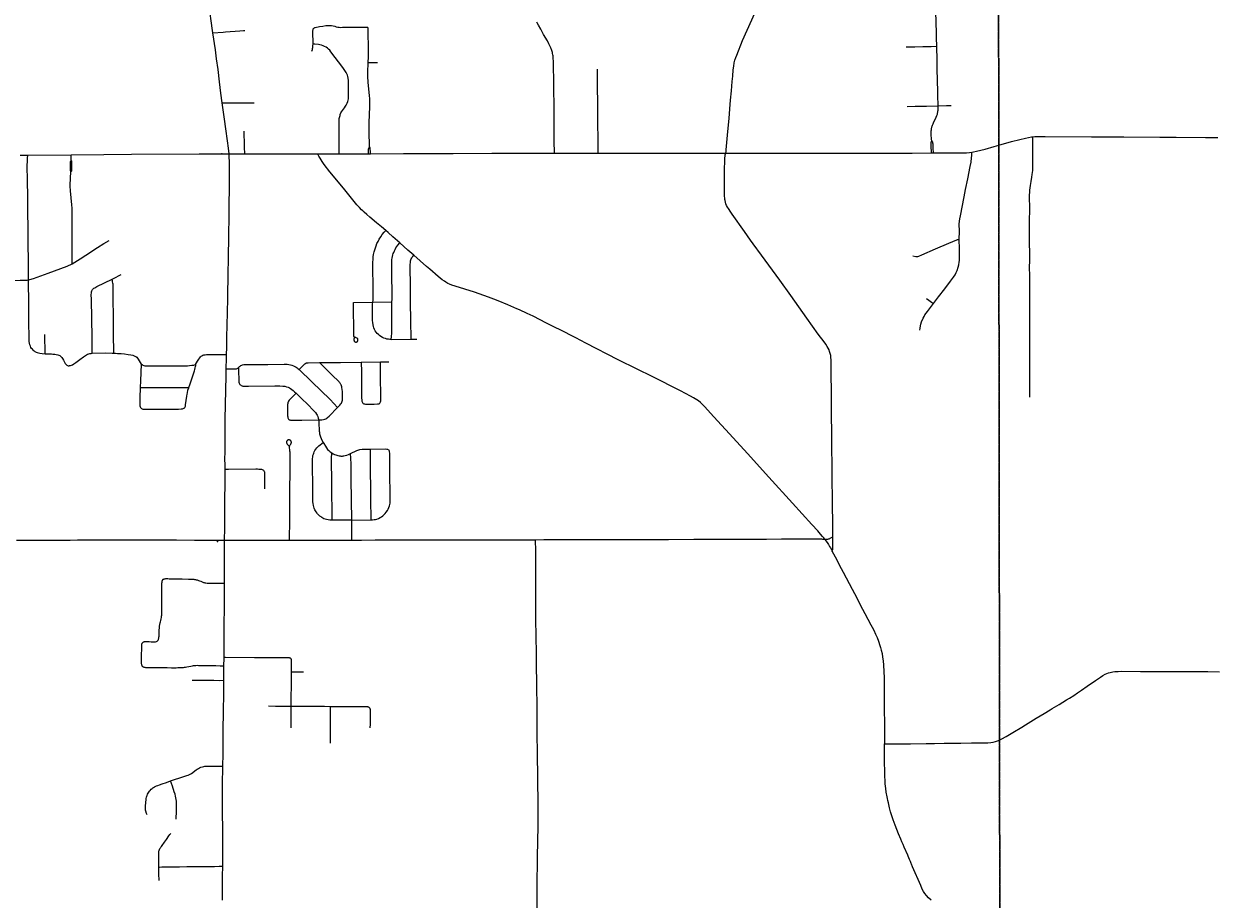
# Model space of a CAD drawing. Header units: feet. Extents: x 2113747 to 2516209, y 960708 to 1356798.
# Tile 18 of 92: x 2283286 to 2302517, y 1119233 to 1133406. Entities that reach past the tile are written whole.
import ezdxf

# ---------------------------------------------------------------- set-up
doc = ezdxf.new("R2010")
doc.units = ezdxf.units.FT
doc.header["$LTSCALE"] = 20
doc.header["$MEASUREMENT"] = 0
doc.linetypes.add('OhDOT_USTN3', pattern=[0.22, 0.165, -0.055])
for name, color, linetype in [('GM_X_County_Road', 3, 'Continuous'), ('GM_X_State_Location', 251, 'Continuous'), ('GM_X_State_Route', 1, 'Continuous'), ('GM_X_Township', 251, 'OhDOT_USTN3'), ('GM_X_Township_Road', 4, 'Continuous'), ('GM_X_Township_Subdivision', 4, 'Continuous'), ('GM_X_Unincorporated_Location', 2, 'Continuous')]:
    doc.layers.add(name, color=color, linetype=linetype)
doc.styles.add('Styledgn030', font='dgn030.shx')

msp = doc.modelspace()

# ---------------------------------------------------------------- linework, layer by layer
at = {"layer": 'GM_X_County_Road', "flags": 128}
for points in [[(2294645, 1131313), (2294652, 1131340), (2294654, 1131363), (2294679, 1131664), (2294698, 1131873), (2294711, 1132026), (2294724, 1132170), (2294736, 1132318), (2294750, 1132472), (2294757, 1132559), (2294767, 1132657), (2294774, 1132718), (2294782, 1132772), (2294793, 1132817), (2294806, 1132857), (2294822, 1132899), (2294917, 1133135), (2295065, 1133470), (2295189, 1133752), (2295237, 1133860)], [(2299063, 1131439), (2299271, 1131498), (2299404, 1131533), (2299493, 1131555), (2299544, 1131566), (2299592, 1131574), (2299614, 1131575)], [(2299614, 1131575), (2299647, 1131578), (2299703, 1131582), (2299814, 1131583), (2300566, 1131577), (2301084, 1131574), (2301668, 1131569), (2301931, 1131569), (2302406, 1131566), (2302610, 1131565)], [(2298625, 1131328), (2298652, 1131333), (2298704, 1131343), (2298844, 1131378), (2298986, 1131417), (2299063, 1131439)], [(2283229, 1131278), (2283351, 1131278)], [(2283351, 1131278), (2284054, 1131286)], [(2284054, 1131286), (2284581, 1131291), (2285027, 1131295), (2286125, 1131299), (2286608, 1131300)], [(2286608, 1131300), (2286863, 1131300)], [(2286863, 1131300), (2287086, 1131300), (2287182, 1131300)], [(2287182, 1131300), (2288042, 1131300)], [(2288042, 1131300), (2288391, 1131300)], [(2289142, 1130061), (2289077, 1130118), (2288995, 1130184), (2288887, 1130276), (2288836, 1130318), (2288795, 1130355), (2288771, 1130376), (2288752, 1130394), (2288717, 1130430), (2288676, 1130476), (2288459, 1130743), (2288238, 1131011), (2288149, 1131128), (2288114, 1131178), (2288080, 1131231), (2288060, 1131263), (2288050, 1131282), (2288042, 1131300)], [(2288391, 1131300), (2288650, 1131300), (2288864, 1131301)], [(2288864, 1131301), (2288894, 1131301)], [(2288894, 1131301), (2289431, 1131303), (2290235, 1131305), (2290862, 1131309), (2291391, 1131311), (2291873, 1131312)], [(2291873, 1131312), (2292405, 1131313), (2292580, 1131313)], [(2292580, 1131313), (2292653, 1131313)], [(2292653, 1131313), (2292726, 1131313), (2292952, 1131312), (2293126, 1131313), (2293582, 1131313), (2294196, 1131312), (2294645, 1131313)], [(2296378, 1125102), (2296371, 1125837), (2296369, 1125906), (2296365, 1126329), (2296362, 1126470), (2296361, 1126545), (2296358, 1127308), (2296354, 1127495), (2296352, 1127685), (2296351, 1127931), (2296350, 1127967), (2296347, 1128003), (2296343, 1128035), (2296335, 1128070), (2296326, 1128101), (2296316, 1128128), (2296304, 1128155), (2296288, 1128183), (2296262, 1128221), (2296235, 1128257), (2296140, 1128383), (2295957, 1128642), (2295828, 1128824), (2295697, 1129004), (2295520, 1129252), (2295225, 1129657), (2295090, 1129842), (2295046, 1129903), (2294947, 1130042), (2294748, 1130323), (2294714, 1130373), (2294698, 1130396), (2294687, 1130416), (2294675, 1130436), (2294659, 1130465), (2294648, 1130493), (2294640, 1130518), (2294634, 1130544), (2294631, 1130561), (2294628, 1130580), (2294626, 1130617), (2294625, 1130693), (2294627, 1131019), (2294632, 1131216), (2294637, 1131281), (2294645, 1131313)], [(2294645, 1131313), (2294964, 1131311), (2296372, 1131310), (2296664, 1131310), (2297185, 1131311), (2297661, 1131313), (2297974, 1131314)], [(2297974, 1131314), (2298006, 1131314)], [(2298006, 1131314), (2298190, 1131314), (2298321, 1131314), (2298492, 1131315), (2298539, 1131317), (2298590, 1131323), (2298625, 1131328)], [(2289371, 1129858), (2289260, 1129957), (2289183, 1130025), (2289142, 1130061)], [(2289598, 1129658), (2289503, 1129740), (2289371, 1129858)], [(2289855, 1129434), (2289804, 1129478), (2289598, 1129658)], [(2296248, 1125061), (2296230, 1125084), (2296211, 1125107), (2296179, 1125145), (2296135, 1125194), (2296037, 1125299), (2295723, 1125643), (2295342, 1126064), (2294996, 1126446), (2294765, 1126701), (2294454, 1127044), (2294301, 1127211), (2294268, 1127243), (2294236, 1127272), (2294203, 1127300), (2294176, 1127318), (2294125, 1127350), (2294077, 1127378), (2293914, 1127463), (2293453, 1127693), (2293209, 1127814), (2292904, 1127967), (2292379, 1128237), (2292218, 1128320), (2291956, 1128454), (2291898, 1128483), (2291743, 1128561), (2291526, 1128670), (2291432, 1128715), (2291310, 1128772), (2291262, 1128793), (2291121, 1128855), (2290963, 1128920), (2290890, 1128949), (2290807, 1128982), (2290733, 1129008), (2290577, 1129059), (2290264, 1129155), (2290214, 1129173), (2290173, 1129190), (2290147, 1129203), (2290118, 1129220), (2290092, 1129237), (2290057, 1129261), (2290026, 1129285), (2289994, 1129312), (2289855, 1129434)], [(2283169, 1125048), (2283335, 1125048), (2283522, 1125048), (2283680, 1125048), (2283762, 1125048), (2283896, 1125048), (2284039, 1125048), (2284154, 1125049), (2284348, 1125049), (2284561, 1125049), (2284747, 1125049), (2285105, 1125049), (2285310, 1125049), (2285444, 1125049), (2285758, 1125049), (2286050, 1125048), (2286170, 1125047), (2286313, 1125046), (2286421, 1125047), (2286536, 1125047)], [(2286536, 1125047), (2286658, 1125046), (2286916, 1125046), (2287101, 1125046), (2287313, 1125046), (2287460, 1125046), (2287569, 1125047), (2287588, 1125047)], [(2287588, 1125047), (2287795, 1125046), (2287854, 1125046), (2288067, 1125047), (2288294, 1125047), (2288596, 1125048)], [(2288596, 1125048), (2288602, 1125048), (2288753, 1125048), (2288973, 1125049), (2289167, 1125050), (2289321, 1125050), (2289401, 1125050), (2289486, 1125050), (2289620, 1125050), (2289826, 1125051), (2289981, 1125052), (2290164, 1125052), (2290387, 1125052), (2290570, 1125052), (2290742, 1125052), (2290926, 1125052), (2291060, 1125053), (2291231, 1125053), (2291375, 1125053), (2291525, 1125053), (2291567, 1125053)], [(2291567, 1125053), (2291702, 1125054), (2292075, 1125054), (2292170, 1125054), (2292277, 1125054), (2292460, 1125055), (2292625, 1125055), (2292752, 1125056), (2292979, 1125057), (2293168, 1125057), (2293397, 1125057), (2293596, 1125058), (2293720, 1125058), (2294131, 1125060), (2294373, 1125061), (2294588, 1125062), (2294759, 1125063), (2294949, 1125063), (2295116, 1125064), (2295303, 1125064), (2295548, 1125065), (2295703, 1125066), (2295882, 1125066), (2296089, 1125067), (2296154, 1125066), (2296184, 1125066), (2296195, 1125065)], [(2296195, 1125065), (2296213, 1125064), (2296248, 1125061)], [(2296248, 1125061), (2296268, 1125061), (2296283, 1125061), (2296296, 1125063), (2296307, 1125066), (2296316, 1125068), (2296327, 1125072), (2296336, 1125076), (2296346, 1125082), (2296356, 1125088), (2296378, 1125102)], [(2296248, 1125061), (2296266, 1125037), (2296285, 1125009), (2296305, 1124978), (2296324, 1124945), (2296339, 1124919), (2296359, 1124884), (2296369, 1124864)], [(2296369, 1124864), (2296375, 1124884), (2296378, 1124896), (2296379, 1124910), (2296380, 1124933), (2296378, 1125102)], [(2296369, 1124864), (2296388, 1124827), (2296440, 1124727), (2296482, 1124645), (2296544, 1124526), (2296689, 1124253), (2296764, 1124111), (2296822, 1124001), (2296898, 1123859), (2296946, 1123766), (2296994, 1123676), (2297016, 1123636), (2297040, 1123586), (2297069, 1123526), (2297093, 1123469), (2297117, 1123408), (2297141, 1123339), (2297151, 1123308), (2297162, 1123266), (2297174, 1123212), (2297184, 1123150), (2297192, 1123091), (2297199, 1123022), (2297205, 1122917), (2297207, 1122819), (2297209, 1122658), (2297209, 1122606), (2297210, 1122422), (2297211, 1122251), (2297212, 1122130), (2297212, 1121953), (2297213, 1121795), (2297213, 1121747)], [(2299075, 1121809), (2299077, 1121810), (2299113, 1121828), (2299184, 1121868), (2299288, 1121930), (2299434, 1122019), (2299493, 1122055), (2299666, 1122162), (2299796, 1122240), (2299894, 1122298), (2299928, 1122319), (2300001, 1122363), (2300038, 1122385), (2300160, 1122461), (2300208, 1122490), (2300278, 1122533), (2300338, 1122573), (2300403, 1122618), (2300492, 1122680), (2300628, 1122776), (2300707, 1122830), (2300748, 1122856), (2300782, 1122874), (2300809, 1122886), (2300836, 1122896), (2300868, 1122905), (2300906, 1122913), (2300941, 1122917), (2300993, 1122921), (2301049, 1122923), (2301357, 1122920), (2301508, 1122920), (2301718, 1122918), (2301820, 1122919), (2302148, 1122917), (2302289, 1122918), (2302444, 1122917), (2302634, 1122916)], [(2297213, 1121747), (2297218, 1121747), (2297366, 1121748), (2297563, 1121750), (2297635, 1121750), (2297890, 1121755), (2298025, 1121756), (2298179, 1121758), (2298350, 1121760), (2298448, 1121760), (2298622, 1121762), (2298813, 1121764), (2298885, 1121767), (2298934, 1121770), (2298974, 1121775), (2299009, 1121784), (2299044, 1121795), (2299075, 1121809)], [(2297967, 1119218), (2297924, 1119258), (2297893, 1119291), (2297867, 1119324), (2297844, 1119360), (2297826, 1119398), (2297801, 1119455), (2297669, 1119759), (2297652, 1119802), (2297648, 1119811), (2297634, 1119844), (2297620, 1119874), (2297597, 1119928), (2297589, 1119946), (2297534, 1120073), (2297514, 1120121), (2297497, 1120160), (2297478, 1120205), (2297442, 1120290), (2297384, 1120433), (2297353, 1120516), (2297330, 1120584), (2297312, 1120647), (2297295, 1120710), (2297277, 1120793), (2297269, 1120832), (2297262, 1120864), (2297257, 1120890), (2297243, 1120967), (2297235, 1121028), (2297227, 1121100), (2297223, 1121152), (2297219, 1121227), (2297217, 1121309), (2297216, 1121441), (2297213, 1121710), (2297213, 1121747)]]:
    msp.add_lwpolyline(points, dxfattribs=at)
at = {"layer": 'GM_X_State_Route', "flags": 128}
for points in [[(2286347, 1133258), (2286312, 1133493), (2286301, 1133576), (2286272, 1133803), (2286260, 1133896)], [(2286608, 1131300), (2286597, 1131390), (2286582, 1131512), (2286554, 1131705), (2286533, 1131860), (2286497, 1132127), (2286477, 1132282), (2286454, 1132465), (2286429, 1132664), (2286407, 1132838), (2286387, 1132983), (2286347, 1133258)], [(2286611, 1130456), (2286616, 1130765), (2286617, 1131068), (2286615, 1131182), (2286612, 1131242), (2286608, 1131300)], [(2286536, 1124994), (2286536, 1125047), (2286537, 1125240), (2286538, 1125385), (2286538, 1125507), (2286541, 1125667), (2286542, 1125779), (2286543, 1125884), (2286543, 1125998), (2286543, 1126117), (2286543, 1126176), (2286543, 1126196), (2286543, 1126281), (2286542, 1126343), (2286543, 1126494), (2286543, 1126648), (2286544, 1126845), (2286547, 1127025), (2286551, 1127215), (2286555, 1127499), (2286559, 1127678), (2286563, 1127820), (2286563, 1127820), (2286567, 1127993), (2286569, 1128050), (2286572, 1128162), (2286574, 1128320), (2286578, 1128539), (2286582, 1128723), (2286587, 1128969), (2286590, 1129094), (2286592, 1129251), (2286594, 1129369), (2286594, 1129435), (2286597, 1129530), (2286598, 1129612), (2286601, 1129716), (2286604, 1129870), (2286606, 1130051), (2286608, 1130215), (2286610, 1130384), (2286611, 1130456)], [(2286504, 1119218), (2286504, 1119608), (2286505, 1119768), (2286505, 1119877), (2286506, 1120068), (2286505, 1120261), (2286505, 1120363), (2286503, 1120638), (2286504, 1121139), (2286507, 1121332), (2286508, 1121386), (2286510, 1121581), (2286515, 1121870), (2286520, 1122365), (2286521, 1122470), (2286522, 1122634), (2286523, 1122777), (2286525, 1122950), (2286525, 1123006), (2286526, 1123138), (2286526, 1123153), (2286527, 1123256), (2286528, 1123363), (2286528, 1123394), (2286530, 1123739), (2286532, 1123893), (2286533, 1124060), (2286533, 1124132), (2286534, 1124296), (2286534, 1124352), (2286535, 1124533), (2286535, 1124697), (2286536, 1124811), (2286536, 1124900), (2286536, 1124972), (2286536, 1124994)]]:
    msp.add_lwpolyline(points, dxfattribs=at)
at = {"layer": 'GM_X_Township', "flags": 128}
for points in [[(2299033, 1144176), (2303719, 1144224), (2311059, 1144273), (2311621, 1144272), (2311712, 1144286), (2315176, 1144280), (2318840, 1144268), (2321217, 1144269), (2323108, 1144286), (2328491, 1144330), (2328572, 1144328), (2328612, 1142470), (2328630, 1142401), (2328635, 1142304), (2328651, 1136742), (2328653, 1134141), (2328657, 1131227), (2328663, 1124950), (2328670, 1119253), (2328670, 1118495), (2325058, 1118507), (2321212, 1118516), (2314610, 1118563), (2311596, 1118575), (2308267, 1118589), (2305447, 1118586), (2305355, 1118577), (2305256, 1118586), (2302815, 1118637), (2300974, 1118651), (2299393, 1118653), (2299080, 1118654), (2299075, 1121792), (2299063, 1131449), (2299059, 1134619), (2299058, 1135376), (2299058, 1135395), (2299044, 1139886), (2299046, 1140060), (2299048, 1140210), (2299048, 1140750), (2299048, 1140868), (2299034, 1144014), (2299033, 1144176)], [(2273707, 1144117), (2274451, 1144100), (2275848, 1144130), (2275977, 1144134), (2276352, 1144118), (2276673, 1144104), (2278962, 1144111), (2282224, 1144168), (2282616, 1144160), (2282946, 1144163), (2283046, 1144164), (2284147, 1144164), (2284989, 1144172), (2286547, 1144191), (2290241, 1144201), (2292293, 1144206), (2295498, 1144177), (2297667, 1144176), (2299033, 1144176), (2299034, 1144014), (2299048, 1140868), (2299048, 1140750), (2299048, 1140210), (2299046, 1140060), (2299044, 1139886), (2299058, 1135395), (2299058, 1135376), (2299059, 1134619), (2299063, 1131449), (2299075, 1121792), (2299080, 1118654), (2298613, 1118657), (2291694, 1118700), (2291590, 1118700), (2286495, 1118732), (2284462, 1118744), (2279390, 1118776), (2279102, 1118777), (2278181, 1118783), (2278095, 1118774), (2278026, 1118784), (2276682, 1118792), (2275473, 1118800), (2273939, 1118799), (2273877, 1118817), (2273859, 1119170), (2273866, 1121327), (2273809, 1124393), (2273800, 1125028), (2273794, 1125938), (2273794, 1126045), (2273791, 1126395), (2273784, 1127599), (2273782, 1127896), (2273782, 1128013), (2273776, 1128908), (2273762, 1131307), (2273735, 1134958), (2273727, 1137672), (2273708, 1143906), (2273707, 1144117)]]:
    msp.add_lwpolyline(points, dxfattribs=at)
at = {"layer": 'GM_X_Township_Road', "flags": 128}
for points in [[(2291873, 1131312), (2291871, 1131509), (2291866, 1131995), (2291862, 1132427), (2291856, 1132771), (2291853, 1132868), (2291852, 1132887), (2291849, 1132904), (2291844, 1132924), (2291840, 1132941), (2291834, 1132958), (2291829, 1132975), (2291814, 1133014), (2291782, 1133080), (2291758, 1133127), (2291698, 1133233), (2291652, 1133317), (2291616, 1133384), (2291594, 1133421), (2291586, 1133434)], [(2299568, 1127359), (2299568, 1127391), (2299567, 1127460), (2299567, 1127512), (2299564, 1127739), (2299565, 1127932), (2299565, 1128105), (2299566, 1128290), (2299564, 1128445), (2299563, 1128498), (2299564, 1128606), (2299564, 1128704), (2299563, 1128885), (2299563, 1128999), (2299564, 1129132), (2299564, 1129263), (2299564, 1129326), (2299562, 1129466), (2299563, 1129565), (2299563, 1129637), (2299563, 1129739), (2299562, 1129811), (2299562, 1129903), (2299561, 1129962), (2299561, 1130011), (2299562, 1130084), (2299562, 1130180), (2299562, 1130247), (2299563, 1130364), (2299563, 1130433), (2299564, 1130478), (2299561, 1130543), (2299561, 1130580), (2299561, 1130611), (2299561, 1130643), (2299563, 1130671), (2299567, 1130711), (2299577, 1130786), (2299588, 1130854), (2299600, 1130923), (2299606, 1130966), (2299610, 1130999), (2299612, 1131028), (2299614, 1131097), (2299614, 1131294), (2299614, 1131334), (2299615, 1131422), (2299615, 1131478), (2299614, 1131555), (2299614, 1131575)], [(2291607, 1120589), (2291607, 1120722), (2291607, 1120846), (2291607, 1120957), (2291606, 1120995), (2291605, 1121166), (2291602, 1121363), (2291601, 1121422), (2291598, 1121564), (2291597, 1121714), (2291596, 1121791), (2291596, 1121879), (2291596, 1121939), (2291596, 1121999), (2291595, 1122070), (2291595, 1122130), (2291593, 1122241), (2291592, 1122343), (2291592, 1122422), (2291589, 1122607), (2291588, 1122667), (2291587, 1122816), (2291585, 1122931), (2291584, 1123015), (2291583, 1123128), (2291581, 1123244), (2291580, 1123310), (2291579, 1123393), (2291578, 1123472), (2291576, 1123547), (2291574, 1123705), (2291574, 1123755), (2291574, 1123812), (2291574, 1123870), (2291574, 1124115), (2291574, 1124203), (2291574, 1124304), (2291573, 1124464), (2291573, 1124583), (2291572, 1124700), (2291570, 1124870), (2291567, 1125053)], [(2291592, 1118705), (2291592, 1118740), (2291591, 1118817), (2291592, 1118864), (2291592, 1119076), (2291592, 1119150), (2291592, 1119207), (2291592, 1119316), (2291593, 1119376), (2291593, 1119425), (2291593, 1119480), (2291594, 1119527), (2291595, 1119599), (2291597, 1119742), (2291599, 1119827), (2291600, 1119891), (2291601, 1120001), (2291603, 1120092), (2291605, 1120235), (2291607, 1120349), (2291607, 1120472), (2291607, 1120589)]]:
    msp.add_lwpolyline(points, dxfattribs=at)
at = {"layer": 'GM_X_Township_Subdivision', "flags": 128}
for points in [[(2298058, 1133042), (2298055, 1133178), (2298053, 1133270), (2298050, 1133417), (2298045, 1133617), (2298041, 1133775), (2298038, 1133934), (2298037, 1133958), (2298036, 1133968), (2298035, 1133977), (2298033, 1133983), (2298030, 1133989), (2298027, 1133994), (2298024, 1133998)], [(2287967, 1133075), (2287966, 1133286), (2287967, 1133310), (2287969, 1133321), (2287972, 1133326), (2287975, 1133331), (2287980, 1133336)], [(2287980, 1133336), (2287988, 1133341), (2287995, 1133344), (2288003, 1133346), (2288070, 1133360), (2288125, 1133369), (2288174, 1133375), (2288210, 1133377), (2288239, 1133377), (2288265, 1133375), (2288295, 1133370), (2288322, 1133364), (2288342, 1133358), (2288366, 1133352), (2288391, 1133348), (2288414, 1133347), (2288441, 1133348), (2288817, 1133353), (2288833, 1133353), (2288841, 1133352), (2288846, 1133350), (2288849, 1133348), (2288854, 1133344)], [(2288859, 1132777), (2288862, 1132870), (2288863, 1132985), (2288859, 1133297), (2288858, 1133329), (2288857, 1133337), (2288856, 1133341), (2288854, 1133344)], [(2286347, 1133258), (2286515, 1133272), (2286548, 1133275), (2286780, 1133289), (2286842, 1133295), (2286862, 1133297)], [(2287949, 1132963), (2287956, 1132988), (2287959, 1133004), (2287962, 1133020), (2287964, 1133039), (2287966, 1133056), (2287967, 1133075)], [(2288391, 1131870), (2288398, 1131905), (2288403, 1131923), (2288408, 1131937), (2288418, 1131961), (2288429, 1131981), (2288444, 1132003), (2288478, 1132047), (2288493, 1132069), (2288504, 1132089), (2288520, 1132121), (2288531, 1132149), (2288536, 1132168), (2288540, 1132190), (2288542, 1132220), (2288542, 1132450), (2288541, 1132487), (2288536, 1132524), (2288529, 1132554), (2288522, 1132576), (2288515, 1132594), (2288503, 1132617), (2288483, 1132648), (2288448, 1132695), (2288256, 1132953), (2288237, 1132976), (2288218, 1132994), (2288198, 1133011), (2288177, 1133026), (2288154, 1133039), (2288130, 1133050), (2288105, 1133059), (2288079, 1133065), (2288053, 1133069), (2287998, 1133073), (2287967, 1133075)], [(2297565, 1133031), (2297705, 1133034), (2297836, 1133037), (2297971, 1133040), (2298058, 1133042)], [(2298081, 1132079), (2298080, 1132142), (2298079, 1132184), (2298076, 1132315), (2298072, 1132482), (2298067, 1132682), (2298065, 1132810), (2298058, 1133042)], [(2288880, 1131414), (2288880, 1131432), (2288877, 1131652), (2288876, 1131800), (2288880, 1131934), (2288885, 1132062), (2288885, 1132134), (2288884, 1132190), (2288880, 1132242), (2288857, 1132457), (2288853, 1132556), (2288853, 1132618), (2288859, 1132777)], [(2288859, 1132777), (2288883, 1132777), (2289012, 1132777)], [(2292580, 1131313), (2292580, 1131420), (2292577, 1131916), (2292574, 1132037), (2292570, 1132463), (2292570, 1132601), (2292572, 1132673)], [(2286497, 1132127), (2286549, 1132127), (2286710, 1132128), (2286878, 1132128), (2287012, 1132128)], [(2297582, 1132066), (2297710, 1132070), (2297893, 1132074), (2298081, 1132079)], [(2297979, 1131509), (2297976, 1131537), (2297973, 1131562), (2297971, 1131584), (2297970, 1131602), (2297970, 1131620), (2297970, 1131639), (2297971, 1131660), (2297971, 1131674), (2297973, 1131690), (2297975, 1131701), (2297977, 1131713), (2297979, 1131724), (2297982, 1131736), (2297987, 1131750), (2297992, 1131764), (2298000, 1131783), (2298009, 1131803), (2298051, 1131892), (2298062, 1131919), (2298065, 1131930), (2298069, 1131944), (2298073, 1131961), (2298076, 1131977), (2298079, 1131993), (2298080, 1132008), (2298081, 1132021), (2298082, 1132037), (2298081, 1132079)], [(2298081, 1132079), (2298217, 1132081), (2298295, 1132082)], [(2288391, 1131300), (2288391, 1131339), (2288391, 1131621), (2288388, 1131828), (2288391, 1131870)], [(2286863, 1131300), (2286862, 1131326), (2286859, 1131383), (2286857, 1131430), (2286853, 1131668)], [(2288864, 1131301), (2288865, 1131339), (2288866, 1131377), (2288866, 1131383), (2288867, 1131388), (2288869, 1131393), (2288880, 1131414)], [(2288894, 1131301), (2288894, 1131337), (2288893, 1131377), (2288893, 1131383), (2288891, 1131389), (2288889, 1131395), (2288880, 1131414)], [(2297974, 1131314), (2297973, 1131332), (2297971, 1131413), (2297969, 1131468), (2297969, 1131474), (2297970, 1131482), (2297971, 1131488), (2297972, 1131493), (2297973, 1131497), (2297975, 1131501), (2297977, 1131505), (2297979, 1131509)], [(2298006, 1131314), (2298003, 1131392), (2298002, 1131419), (2298001, 1131449), (2298000, 1131460), (2297998, 1131469), (2297996, 1131479), (2297994, 1131487), (2297990, 1131495), (2297988, 1131499), (2297986, 1131502), (2297983, 1131505), (2297979, 1131509)], [(2283363, 1129260), (2283360, 1129639), (2283360, 1129662), (2283358, 1129750), (2283357, 1129796), (2283357, 1129815), (2283356, 1130015), (2283350, 1130441), (2283349, 1130602), (2283345, 1130867), (2283343, 1131106), (2283344, 1131188), (2283346, 1131204), (2283347, 1131227), (2283351, 1131278)], [(2284049, 1131006), (2284045, 1131017), (2284042, 1131023), (2284041, 1131029), (2284044, 1131172), (2284050, 1131184), (2284055, 1131194)], [(2284049, 1131006), (2284055, 1131014), (2284060, 1131021), (2284062, 1131027), (2284066, 1131172), (2284063, 1131179), (2284055, 1131194)], [(2284055, 1131194), (2284054, 1131266), (2284054, 1131286)], [(2298424, 1129915), (2298425, 1130048), (2298424, 1130162), (2298426, 1130211), (2298431, 1130250), (2298441, 1130298), (2298503, 1130604), (2298527, 1130723), (2298561, 1130893), (2298601, 1131093), (2298614, 1131167), (2298622, 1131236), (2298625, 1131274), (2298625, 1131303), (2298625, 1131328)], [(2284069, 1129518), (2284067, 1129646), (2284069, 1130142), (2284070, 1130348), (2284070, 1130373), (2284070, 1130398), (2284068, 1130418), (2284064, 1130474), (2284042, 1130703), (2284041, 1130727), (2284039, 1130751), (2284038, 1130777), (2284039, 1130800), (2284049, 1131006)], [(2288935, 1128898), (2288940, 1128931), (2288942, 1128944), (2288941, 1129109), (2288934, 1129499), (2288935, 1129548), (2288937, 1129587), (2288941, 1129633), (2288947, 1129671), (2288957, 1129713), (2288971, 1129763), (2288986, 1129810), (2289001, 1129846), (2289018, 1129881), (2289038, 1129918), (2289061, 1129954), (2289087, 1129992), (2289119, 1130032), (2289142, 1130061)], [(2284069, 1129518), (2284196, 1129598), (2284289, 1129659), (2284479, 1129781), (2284582, 1129848), (2284667, 1129898)], [(2289241, 1128902), (2289245, 1128941), (2289246, 1128961), (2289245, 1129072), (2289242, 1129301), (2289241, 1129447), (2289241, 1129528), (2289242, 1129561), (2289244, 1129589), (2289247, 1129610), (2289252, 1129636), (2289258, 1129665), (2289264, 1129684), (2289272, 1129705), (2289283, 1129729), (2289295, 1129751), (2289309, 1129777), (2289325, 1129801), (2289341, 1129823), (2289371, 1129858)], [(2297673, 1129646), (2297719, 1129637), (2297728, 1129636), (2297735, 1129636), (2297745, 1129637), (2297754, 1129639), (2297769, 1129644), (2297817, 1129663), (2298039, 1129760), (2298257, 1129854), (2298384, 1129907), (2298394, 1129911), (2298402, 1129912), (2298414, 1129914), (2298424, 1129915)], [(2298007, 1128876), (2298025, 1128900), (2298088, 1128984), (2298190, 1129117), (2298283, 1129239), (2298330, 1129303), (2298356, 1129341), (2298375, 1129377), (2298390, 1129413), (2298407, 1129464), (2298416, 1129502), (2298423, 1129548), (2298425, 1129575), (2298426, 1129644), (2298426, 1129778), (2298424, 1129896), (2298424, 1129915)], [(2289553, 1128298), (2289548, 1128600), (2289546, 1128898), (2289545, 1129131), (2289541, 1129505), (2289543, 1129545), (2289546, 1129568), (2289550, 1129584), (2289556, 1129600), (2289564, 1129615), (2289572, 1129626), (2289584, 1129640), (2289598, 1129658)], [(2283363, 1129260), (2283386, 1129265), (2283445, 1129284), (2283679, 1129369), (2283988, 1129483), (2284069, 1129518)], [(2282913, 1129252), (2283091, 1129251), (2283225, 1129253), (2283300, 1129255), (2283342, 1129257), (2283363, 1129260)], [(2283440, 1128121), (2283425, 1128137), (2283412, 1128151), (2283402, 1128167), (2283393, 1128185), (2283385, 1128209), (2283379, 1128234), (2283375, 1128262), (2283372, 1128297), (2283372, 1128327), (2283370, 1128575), (2283366, 1128857), (2283363, 1129260)], [(2284395, 1128071), (2284393, 1128327), (2284380, 1128943), (2284378, 1129022), (2284380, 1129045), (2284383, 1129064), (2284387, 1129080), (2284392, 1129092), (2284400, 1129103), (2284408, 1129112), (2284421, 1129123), (2284438, 1129133), (2284470, 1129150), (2284715, 1129269)], [(2284715, 1129269), (2284739, 1129281), (2284864, 1129347)], [(2284741, 1128074), (2284740, 1128391), (2284738, 1128660), (2284734, 1128953), (2284733, 1129157), (2284732, 1129177), (2284730, 1129192), (2284728, 1129208), (2284724, 1129228), (2284721, 1129242), (2284715, 1129269)], [(2288619, 1128895), (2288935, 1128898)], [(2288638, 1128330), (2288634, 1128324), (2288631, 1128318), (2288630, 1128312), (2288629, 1128308), (2288628, 1128302), (2288628, 1128296), (2288628, 1128288), (2288629, 1128282), (2288630, 1128278), (2288631, 1128274), (2288633, 1128271), (2288634, 1128268), (2288637, 1128264), (2288640, 1128262), (2288643, 1128259), (2288647, 1128257), (2288651, 1128255), (2288656, 1128253), (2288661, 1128252), (2288665, 1128253), (2288671, 1128253), (2288675, 1128255), (2288680, 1128258), (2288684, 1128262), (2288688, 1128266), (2288690, 1128269), (2288692, 1128273), (2288694, 1128278), (2288694, 1128282), (2288694, 1128287), (2288694, 1128291), (2288693, 1128295), (2288692, 1128299), (2288691, 1128303), (2288689, 1128306), (2288686, 1128309), (2288684, 1128311), (2288681, 1128314), (2288676, 1128316), (2288667, 1128321), (2288657, 1128324), (2288649, 1128328), (2288644, 1128330), (2288638, 1128333), (2288634, 1128336), (2288631, 1128339), (2288629, 1128343), (2288627, 1128348), (2288626, 1128353), (2288619, 1128895)], [(2289232, 1128296), (2289210, 1128296), (2289189, 1128298), (2289163, 1128301), (2289138, 1128308), (2289114, 1128316), (2289091, 1128327), (2289066, 1128342), (2289042, 1128359), (2289025, 1128373), (2289007, 1128392), (2288988, 1128414), (2288973, 1128435), (2288961, 1128458), (2288951, 1128482), (2288943, 1128506), (2288937, 1128534), (2288932, 1128567), (2288930, 1128602), (2288927, 1128812), (2288928, 1128849), (2288929, 1128867), (2288935, 1128898)], [(2288935, 1128898), (2289241, 1128902)], [(2289232, 1128296), (2289237, 1128344), (2289240, 1128394), (2289239, 1128711), (2289239, 1128824), (2289239, 1128881), (2289241, 1128902)], [(2297785, 1128443), (2297790, 1128475), (2297796, 1128514), (2297804, 1128545), (2297815, 1128582), (2297838, 1128637), (2297854, 1128668), (2297869, 1128693), (2297910, 1128748), (2298007, 1128876)], [(2297896, 1128958), (2297931, 1128932), (2297954, 1128914), (2297977, 1128897), (2298007, 1128876)], [(2283631, 1128063), (2283629, 1128373)], [(2289553, 1128298), (2289645, 1128298)], [(2283440, 1128121), (2283453, 1128110), (2283467, 1128100), (2283487, 1128090), (2283504, 1128082), (2283523, 1128076), (2283548, 1128071), (2283583, 1128067), (2283631, 1128063)], [(2289232, 1128296), (2289553, 1128298)], [(2283631, 1128063), (2283706, 1128061), (2283733, 1128060), (2283756, 1128059), (2283786, 1128057), (2283812, 1128053), (2283836, 1128048), (2283853, 1128041), (2283868, 1128034), (2283880, 1128025), (2283890, 1128016), (2283901, 1128002), (2283912, 1127986), (2283927, 1127958), (2283945, 1127925), (2283957, 1127905), (2283965, 1127893), (2283975, 1127883), (2283985, 1127876), (2283996, 1127872), (2284006, 1127870), (2284018, 1127870), (2284027, 1127871), (2284043, 1127873), (2284060, 1127878), (2284075, 1127885), (2284095, 1127898), (2284127, 1127920), (2284193, 1127971), (2284252, 1128016), (2284282, 1128036), (2284300, 1128046), (2284318, 1128054), (2284339, 1128061), (2284354, 1128065), (2284374, 1128069), (2284395, 1128071)], [(2284395, 1128071), (2284613, 1128076), (2284717, 1128074), (2284741, 1128074)], [(2284741, 1128074), (2284768, 1128072), (2284805, 1128070), (2284861, 1128065), (2284914, 1128060), (2284974, 1128052), (2285017, 1128045), (2285048, 1128038), (2285071, 1128031), (2285085, 1128025), (2285099, 1128017), (2285113, 1128006), (2285124, 1127994), (2285137, 1127978), (2285188, 1127897)], [(2286072, 1127898), (2286108, 1127961), (2286116, 1127975), (2286133, 1128000), (2286144, 1128013), (2286156, 1128024), (2286168, 1128032), (2286184, 1128039), (2286200, 1128044), (2286223, 1128048), (2286243, 1128050), (2286263, 1128051), (2286399, 1128051), (2286536, 1128050), (2286569, 1128050)], [(2287742, 1127808), (2287823, 1127890), (2287836, 1127900), (2287850, 1127909), (2287860, 1127914), (2287871, 1127916), (2287888, 1127917), (2288071, 1127920)], [(2288071, 1127920), (2288413, 1127924), (2288746, 1127928)], [(2288364, 1127195), (2288399, 1127231), (2288416, 1127251), (2288425, 1127265), (2288433, 1127281), (2288439, 1127297), (2288441, 1127311), (2288442, 1127324), (2288444, 1127347), (2288444, 1127375), (2288444, 1127402), (2288442, 1127446), (2288439, 1127488), (2288435, 1127513), (2288432, 1127529), (2288429, 1127544), (2288423, 1127559), (2288419, 1127568), (2288413, 1127578), (2288405, 1127589), (2288397, 1127600), (2288387, 1127610), (2288270, 1127724), (2288146, 1127847), (2288071, 1127920)], [(2288746, 1127928), (2289056, 1127931)], [(2288746, 1127928), (2288749, 1127770), (2288753, 1127347), (2288755, 1127318), (2288757, 1127298), (2288760, 1127284), (2288765, 1127274), (2288771, 1127266), (2288780, 1127259), (2288789, 1127253), (2288799, 1127250), (2288816, 1127248), (2288958, 1127248), (2289011, 1127250), (2289024, 1127252), (2289035, 1127255), (2289041, 1127259), (2289047, 1127265), (2289053, 1127274), (2289058, 1127286), (2289062, 1127300), (2289063, 1127312), (2289064, 1127336), (2289058, 1127734), (2289056, 1127931)], [(2289056, 1127931), (2289194, 1127932)], [(2285188, 1127897), (2285173, 1127623), (2285170, 1127518)], [(2285188, 1127897), (2285199, 1127887), (2285211, 1127879), (2285227, 1127873), (2285247, 1127870), (2285273, 1127869), (2285519, 1127870), (2285835, 1127868), (2285878, 1127868), (2285933, 1127870), (2285969, 1127872), (2286006, 1127876), (2286036, 1127881), (2286051, 1127885), (2286063, 1127891), (2286072, 1127898)], [(2285958, 1127518), (2285978, 1127575), (2286048, 1127786), (2286055, 1127810), (2286061, 1127833), (2286066, 1127856), (2286068, 1127871), (2286072, 1127898)], [(2286563, 1127820), (2286594, 1127819), (2286671, 1127819), (2286714, 1127818), (2286726, 1127820), (2286738, 1127823), (2286750, 1127830), (2286760, 1127840)], [(2286760, 1127840), (2286775, 1127856), (2286785, 1127865), (2286800, 1127874), (2286812, 1127880), (2286825, 1127884), (2286846, 1127887), (2286879, 1127888), (2287235, 1127891), (2287501, 1127894), (2287547, 1127893), (2287573, 1127890), (2287600, 1127885), (2287625, 1127878), (2287650, 1127868), (2287671, 1127858), (2287694, 1127845), (2287710, 1127835), (2287727, 1127821), (2287742, 1127808)], [(2286760, 1127840), (2286761, 1127801), (2286767, 1127621), (2286768, 1127603), (2286770, 1127588), (2286776, 1127577), (2286784, 1127567), (2286794, 1127558), (2286805, 1127550), (2286818, 1127544), (2286831, 1127540), (2286849, 1127539), (2286871, 1127539), (2286924, 1127540), (2287351, 1127545), (2287432, 1127544), (2287478, 1127541), (2287509, 1127536), (2287538, 1127529), (2287563, 1127521), (2287584, 1127512), (2287603, 1127501), (2287624, 1127487), (2287645, 1127468), (2287669, 1127446), (2287691, 1127425)], [(2287742, 1127808), (2287948, 1127607), (2288242, 1127321), (2288364, 1127195)], [(2285170, 1127518), (2285166, 1127351), (2285163, 1127240), (2285165, 1127222), (2285169, 1127206), (2285174, 1127195), (2285178, 1127188), (2285185, 1127181), (2285192, 1127176), (2285203, 1127171), (2285215, 1127168), (2285237, 1127167), (2285309, 1127167), (2285791, 1127167), (2285833, 1127169), (2285852, 1127171), (2285864, 1127175), (2285875, 1127180), (2285882, 1127185), (2285890, 1127194), (2285896, 1127204), (2285901, 1127216), (2285905, 1127234), (2285923, 1127376), (2285928, 1127409), (2285933, 1127431), (2285943, 1127473), (2285956, 1127514), (2285958, 1127518)], [(2285170, 1127518), (2285958, 1127518)], [(2287691, 1127425), (2287596, 1127329), (2287579, 1127310), (2287568, 1127294), (2287563, 1127283), (2287559, 1127271), (2287557, 1127256), (2287556, 1127241), (2287556, 1127217), (2287556, 1127099), (2287555, 1127056), (2287557, 1127040), (2287560, 1127025), (2287564, 1127014), (2287569, 1127007), (2287576, 1127001), (2287583, 1126996), (2287591, 1126992), (2287603, 1126989), (2287622, 1126987), (2287788, 1126989), (2288061, 1126991)], [(2287691, 1127425), (2287759, 1127360), (2287902, 1127219), (2287955, 1127166), (2287982, 1127137), (2288005, 1127110), (2288022, 1127086), (2288033, 1127067), (2288043, 1127046), (2288052, 1127020), (2288061, 1126991)], [(2288061, 1126991), (2288110, 1126995), (2288138, 1126999), (2288159, 1127005), (2288174, 1127011), (2288188, 1127018), (2288203, 1127030), (2288229, 1127055), (2288364, 1127195)], [(2288061, 1126991), (2288063, 1126952), (2288067, 1126810), (2288069, 1126794), (2288070, 1126781), (2288073, 1126767), (2288077, 1126753), (2288086, 1126721), (2288098, 1126690), (2288111, 1126663), (2288130, 1126628)], [(2287596, 1126347), (2287595, 1126442), (2287594, 1126468), (2287593, 1126488), (2287591, 1126506), (2287587, 1126542), (2287586, 1126551), (2287586, 1126558), (2287587, 1126563), (2287588, 1126567), (2287589, 1126571), (2287590, 1126574), (2287593, 1126579), (2287598, 1126588), (2287606, 1126600), (2287610, 1126607), (2287613, 1126613), (2287615, 1126620), (2287616, 1126626), (2287616, 1126633), (2287615, 1126638), (2287614, 1126642), (2287612, 1126647), (2287610, 1126651), (2287604, 1126659), (2287600, 1126662), (2287596, 1126665), (2287591, 1126667), (2287584, 1126669), (2287578, 1126670), (2287573, 1126670), (2287569, 1126669), (2287564, 1126668), (2287558, 1126665), (2287553, 1126662), (2287549, 1126659), (2287546, 1126656), (2287543, 1126651), (2287541, 1126647), (2287539, 1126641), (2287538, 1126637), (2287537, 1126632), (2287538, 1126628), (2287538, 1126624), (2287539, 1126619), (2287540, 1126615), (2287544, 1126608), (2287549, 1126601), (2287555, 1126594), (2287563, 1126586), (2287571, 1126580), (2287583, 1126572)], [(2288277, 1125368), (2288240, 1125369), (2288211, 1125373), (2288186, 1125378), (2288165, 1125384), (2288144, 1125393), (2288127, 1125401), (2288110, 1125412), (2288096, 1125421), (2288079, 1125433), (2288067, 1125445), (2288052, 1125460), (2288041, 1125472), (2288031, 1125484), (2288017, 1125506), (2287997, 1125539), (2287985, 1125566), (2287977, 1125587), (2287972, 1125608), (2287967, 1125637), (2287965, 1125666), (2287965, 1125691), (2287964, 1125715), (2287963, 1125863), (2287958, 1126315), (2287959, 1126361), (2287962, 1126393), (2287966, 1126418), (2287972, 1126439), (2287977, 1126455), (2287986, 1126476), (2287997, 1126499), (2288010, 1126520), (2288027, 1126541), (2288042, 1126558), (2288058, 1126573), (2288130, 1126628)], [(2288130, 1126628), (2288139, 1126611), (2288166, 1126566), (2288184, 1126538), (2288203, 1126515), (2288222, 1126496), (2288244, 1126476), (2288270, 1126457)], [(2288277, 1125368), (2288271, 1125962), (2288266, 1126365), (2288270, 1126457)], [(2288270, 1126457), (2288291, 1126443), (2288313, 1126433), (2288334, 1126425), (2288350, 1126420), (2288369, 1126415), (2288388, 1126411), (2288405, 1126409), (2288417, 1126408), (2288429, 1126408), (2288441, 1126408), (2288454, 1126410), (2288465, 1126412), (2288488, 1126416), (2288516, 1126423), (2288541, 1126432), (2288574, 1126446), (2288575, 1126446)], [(2288575, 1126446), (2288606, 1126464), (2288644, 1126483), (2288673, 1126496), (2288706, 1126507), (2288725, 1126512), (2288760, 1126517), (2288802, 1126521), (2288895, 1126520)], [(2288592, 1125370), (2288584, 1126033), (2288581, 1126282), (2288579, 1126367), (2288575, 1126446)], [(2288895, 1126520), (2289132, 1126523), (2289161, 1126521), (2289173, 1126519), (2289181, 1126516), (2289188, 1126511), (2289194, 1126504), (2289198, 1126497)], [(2288905, 1125375), (2288905, 1125397), (2288904, 1125689), (2288901, 1125886), (2288898, 1126165), (2288895, 1126520)], [(2288905, 1125375), (2288928, 1125376), (2288954, 1125378), (2288976, 1125382), (2288998, 1125388), (2289025, 1125399), (2289051, 1125412), (2289073, 1125425), (2289094, 1125440), (2289114, 1125456), (2289132, 1125475), (2289150, 1125497), (2289169, 1125524), (2289183, 1125549), (2289195, 1125576), (2289204, 1125600), (2289209, 1125622), (2289213, 1125644), (2289215, 1125673), (2289215, 1125719), (2289213, 1125830), (2289210, 1126076), (2289208, 1126388), (2289207, 1126453), (2289205, 1126476), (2289202, 1126487), (2289198, 1126497)], [(2286543, 1126196), (2286600, 1126197), (2287043, 1126198), (2287070, 1126198), (2287091, 1126197), (2287114, 1126197), (2287122, 1126196), (2287134, 1126193), (2287144, 1126189), (2287154, 1126184), (2287163, 1126177), (2287170, 1126171), (2287176, 1126163)], [(2287588, 1125047), (2287588, 1125104), (2287589, 1125322), (2287590, 1125493), (2287590, 1125621), (2287590, 1125752), (2287591, 1125794), (2287592, 1125889), (2287593, 1125976), (2287594, 1126043), (2287594, 1126131), (2287595, 1126234), (2287596, 1126346), (2287596, 1126347)], [(2287188, 1125876), (2287189, 1126074), (2287188, 1126106), (2287188, 1126125), (2287187, 1126136), (2287184, 1126144), (2287181, 1126154), (2287176, 1126163)], [(2288592, 1125370), (2288277, 1125368)], [(2288592, 1125370), (2288905, 1125375)], [(2288596, 1125048), (2288595, 1125085), (2288593, 1125282), (2288592, 1125370)], [(2286525, 1123006), (2286462, 1123007), (2286393, 1123009), (2286295, 1123011), (2286225, 1123012), (2286113, 1123013), (2286090, 1123014), (2286070, 1123013), (2286054, 1123013), (2286027, 1123010), (2286012, 1123008), (2285989, 1123003), (2285927, 1122990), (2285901, 1122985), (2285881, 1122983), (2285867, 1122981), (2285815, 1122978), (2285778, 1122977), (2285753, 1122976), (2285725, 1122976), (2285700, 1122976), (2285675, 1122976), (2285606, 1122977), (2285530, 1122978), (2285481, 1122979), (2285402, 1122980), (2285354, 1122980), (2285302, 1122980), (2285272, 1122981), (2285260, 1122981), (2285250, 1122982), (2285241, 1122984), (2285233, 1122985), (2285226, 1122988), (2285221, 1122991), (2285213, 1122996), (2285206, 1123003), (2285202, 1123008), (2285199, 1123014), (2285197, 1123020), (2285195, 1123027), (2285194, 1123033), (2285193, 1123041), (2285192, 1123049), (2285192, 1123072), (2285192, 1123097), (2285193, 1123122), (2285193, 1123188), (2285193, 1123221), (2285194, 1123256), (2285194, 1123303), (2285194, 1123335), (2285194, 1123345), (2285196, 1123356), (2285197, 1123362), (2285198, 1123366), (2285201, 1123373), (2285203, 1123378), (2285206, 1123381), (2285211, 1123387), (2285214, 1123391), (2285218, 1123393), (2285225, 1123397), (2285232, 1123400), (2285240, 1123403), (2285249, 1123405), (2285258, 1123406), (2285267, 1123406), (2285288, 1123405), (2285316, 1123404), (2285345, 1123402), (2285382, 1123400), (2285396, 1123400), (2285408, 1123400), (2285418, 1123401), (2285431, 1123405), (2285442, 1123411), (2285449, 1123416), (2285454, 1123422), (2285459, 1123428), (2285464, 1123435), (2285466, 1123441), (2285468, 1123447), (2285471, 1123457), (2285473, 1123474), (2285475, 1123492), (2285476, 1123516), (2285478, 1123545), (2285478, 1123565), (2285479, 1123594), (2285481, 1123620), (2285484, 1123654), (2285488, 1123681), (2285493, 1123705), (2285497, 1123724), (2285502, 1123743), (2285510, 1123771), (2285515, 1123795), (2285517, 1123813), (2285519, 1123830), (2285520, 1123854), (2285520, 1123875), (2285521, 1123931), (2285521, 1123961), (2285522, 1124000), (2285522, 1124085), (2285522, 1124124), (2285521, 1124183), (2285521, 1124245), (2285521, 1124282), (2285521, 1124314), (2285522, 1124336), (2285522, 1124350), (2285523, 1124368), (2285524, 1124374), (2285525, 1124380), (2285526, 1124387), (2285528, 1124392), (2285531, 1124399), (2285535, 1124404), (2285538, 1124408), (2285544, 1124412), (2285550, 1124416), (2285557, 1124419), (2285565, 1124421), (2285573, 1124422), (2285584, 1124423), (2285601, 1124423), (2285618, 1124423), (2285638, 1124422), (2285668, 1124422), (2285761, 1124420), (2285849, 1124418), (2285954, 1124415), (2286017, 1124413), (2286036, 1124412), (2286049, 1124411), (2286062, 1124409), (2286077, 1124406), (2286091, 1124402), (2286112, 1124394), (2286129, 1124388), (2286150, 1124380), (2286173, 1124369), (2286183, 1124365), (2286194, 1124361), (2286204, 1124358), (2286217, 1124355), (2286232, 1124353), (2286255, 1124352), (2286300, 1124351), (2286383, 1124352), (2286458, 1124351), (2286534, 1124352)], [(2286526, 1123153), (2286551, 1123152), (2287017, 1123148), (2287190, 1123146), (2287340, 1123145), (2287427, 1123145), (2287484, 1123145), (2287529, 1123145), (2287555, 1123145), (2287569, 1123145), (2287578, 1123144), (2287583, 1123144), (2287588, 1123143), (2287592, 1123141), (2287597, 1123138), (2287602, 1123135), (2287606, 1123132)], [(2287618, 1122915), (2287618, 1122993), (2287619, 1123031), (2287619, 1123066), (2287619, 1123090), (2287618, 1123102), (2287617, 1123113), (2287614, 1123120), (2287611, 1123125), (2287609, 1123129), (2287606, 1123132)], [(2287615, 1122358), (2287615, 1122383), (2287615, 1122546), (2287616, 1122644), (2287616, 1122684), (2287617, 1122747), (2287617, 1122804), (2287617, 1122889), (2287618, 1122915)], [(2287618, 1122915), (2287639, 1122915), (2287705, 1122914), (2287793, 1122913), (2287810, 1122913)], [(2286011, 1122781), (2286048, 1122781), (2286120, 1122781), (2286207, 1122780), (2286285, 1122779), (2286361, 1122779), (2286453, 1122776), (2286523, 1122777)], [(2287248, 1122361), (2287361, 1122360), (2287580, 1122359), (2287615, 1122358)], [(2287614, 1122010), (2287614, 1122066), (2287614, 1122124), (2287614, 1122257), (2287614, 1122326), (2287615, 1122358)], [(2287615, 1122358), (2287716, 1122358), (2287946, 1122357), (2288154, 1122356), (2288248, 1122355)], [(2288247, 1121759), (2288247, 1122065), (2288248, 1122347), (2288248, 1122355)], [(2288248, 1122355), (2288320, 1122355), (2288481, 1122354), (2288589, 1122353), (2288771, 1122353), (2288822, 1122353), (2288833, 1122353), (2288837, 1122353), (2288843, 1122352), (2288849, 1122351), (2288856, 1122350), (2288864, 1122347), (2288869, 1122344), (2288872, 1122341), (2288876, 1122338), (2288880, 1122332), (2288884, 1122326), (2288887, 1122317), (2288889, 1122310), (2288891, 1122302), (2288891, 1122293), (2288892, 1122281), (2288891, 1122248), (2288891, 1122211), (2288889, 1122069), (2288887, 1122006)], [(2285661, 1121147), (2285710, 1121163), (2285830, 1121203), (2285924, 1121235), (2285948, 1121243), (2285965, 1121250), (2285980, 1121259), (2286000, 1121270), (2286022, 1121285), (2286054, 1121310), (2286074, 1121325), (2286093, 1121339), (2286112, 1121350), (2286130, 1121359), (2286152, 1121368), (2286176, 1121376), (2286199, 1121381), (2286218, 1121385), (2286237, 1121387), (2286271, 1121389), (2286321, 1121389), (2286410, 1121387), (2286508, 1121386)], [(2285281, 1120598), (2285270, 1120622), (2285259, 1120657), (2285255, 1120673), (2285254, 1120690), (2285254, 1120711), (2285255, 1120730), (2285256, 1120750), (2285260, 1120789), (2285261, 1120805), (2285266, 1120840), (2285269, 1120863), (2285274, 1120885), (2285277, 1120900), (2285281, 1120913), (2285290, 1120933), (2285309, 1120966), (2285320, 1120982), (2285329, 1120995), (2285345, 1121013), (2285362, 1121027), (2285373, 1121035), (2285385, 1121043), (2285400, 1121052), (2285414, 1121059), (2285433, 1121067), (2285456, 1121076), (2285482, 1121086), (2285527, 1121102), (2285595, 1121125), (2285661, 1121147)], [(2285754, 1120530), (2285754, 1120569), (2285755, 1120628), (2285756, 1120676), (2285756, 1120718), (2285757, 1120782), (2285756, 1120821), (2285754, 1120848), (2285749, 1120876), (2285743, 1120899), (2285735, 1120931), (2285722, 1120970), (2285691, 1121065), (2285661, 1121147)], [(2285473, 1119754), (2285472, 1119773), (2285471, 1119797), (2285470, 1119840), (2285470, 1119884), (2285470, 1119935), (2285471, 1119990), (2285472, 1120002), (2285474, 1120012), (2285476, 1120022), (2285481, 1120036), (2285489, 1120052), (2285496, 1120064), (2285504, 1120075), (2285512, 1120087), (2285523, 1120103), (2285562, 1120157), (2285594, 1120201), (2285635, 1120261), (2285650, 1120281), (2285656, 1120288), (2285661, 1120293), (2285667, 1120298)], [(2285473, 1119754), (2285480, 1119754), (2285518, 1119756), (2285570, 1119757), (2285658, 1119758), (2285736, 1119759), (2285806, 1119759), (2285924, 1119760), (2285991, 1119761), (2286057, 1119761), (2286138, 1119762), (2286224, 1119762), (2286309, 1119764), (2286373, 1119765), (2286449, 1119767), (2286505, 1119768)], [(2285476, 1119535), (2285475, 1119562), (2285474, 1119616), (2285474, 1119658), (2285473, 1119694), (2285473, 1119729), (2285473, 1119754)]]:
    msp.add_lwpolyline(points, dxfattribs=at)
at = {"layer": 'GM_X_Unincorporated_Location'}
for p in [(2286490, 1131301), (2286418, 1125022)]:
    msp.add_point(p, dxfattribs=at)

# ---------------------------------------------------------------- texts
at = {"layer": 'GM_X_State_Location', "char_height": 1, "attachment_point": 5, "line_spacing_factor": 0.8, "style": 'Styledgn030'}
for s, insert in [('{\\Fdgn000|c0;\\C256;s}', (2286597, 1126768)), ('{\\Fdgn000|c0;\\C256;r}', (2286598, 1126768))]:
    msp.add_mtext(s, dxfattribs=dict(at, insert=insert))
at = {"layer": 'GM_X_State_Location', "insert": (2286345, 1126694), "char_height": 1, "attachment_point": 7, "rotation": 0, "line_spacing_factor": 0.8, "style": 'Styledgn030'}
msp.add_mtext('{\\Fdgn000|c0;\\C256;43}', dxfattribs=at)

doc.saveas('drawing.dxf')
